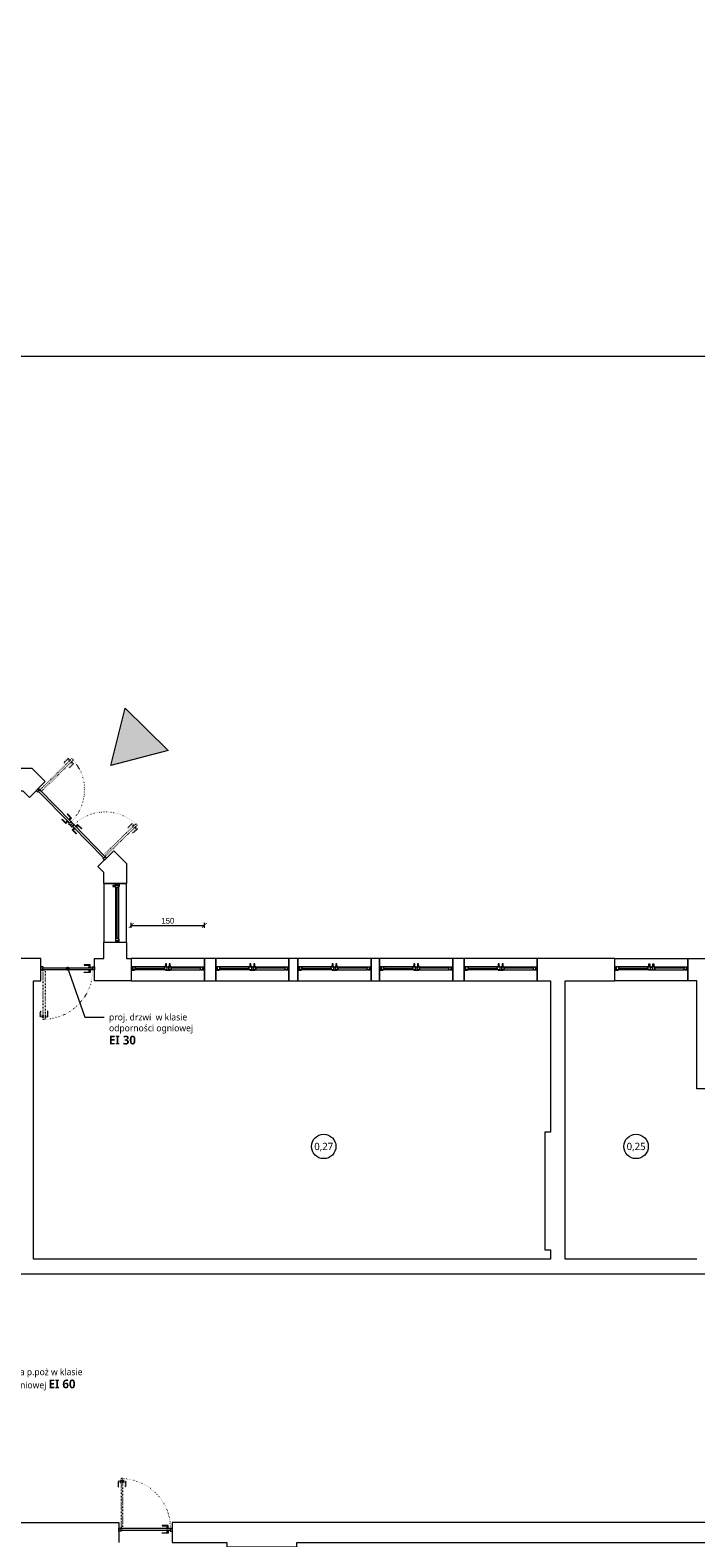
# Model space of a CAD drawing. Header units: millimetres. Extents: x -221 to 149158, y -114258 to 0.
# Tile 34 of 219: x 82461 to 83825, y -65483 to -62390. Entities that reach past the tile are written whole.
import ezdxf
from ezdxf import colors
from ezdxf.entities.mleader import LeaderData, LeaderLine
from ezdxf.enums import TextEntityAlignment as Align
from ezdxf.math import Vec2, Vec3

# ---------------------------------------------------------------- set-up
doc = ezdxf.new("R2010")
doc.units = ezdxf.units.MM
doc.linetypes.add('ACAD_ISO03W100', pattern=[30, 12, -18])
doc.linetypes.add('ACAD_ISO07W100', pattern=[3, 0, -3])
doc.layers.get('0').update_dxf_attribs({"lineweight": 0})
doc.layers.add('A-przekrycieram.ART', color=7, linetype='Continuous', lineweight=0, true_color=0xffffff)
for name, color, linetype, lineweight in [('OPIS', 4, 'Continuous', 9), ('opis..KF', 250, 'Continuous', 15), ('stolarka_arch', 250, 'Continuous', 5), ('wymiar..KF', 12, 'Continuous', 5), ('ściana pro..KF', 222, 'Continuous', 30), ('ściany ist..KF', 61, 'Continuous', 5)]:
    doc.layers.add(name, color=color, linetype=linetype, lineweight=lineweight)
doc.styles.add('ARCH', font='segoeuil.ttf')
doc.styles.add('kamil', font='GOTHIC.TTF')
doc.dimstyles.new('100..KF', dxfattribs={"dimtxt": 12, "dimasz": 10, "dimexe": 5, "dimexo": 5, "dimgap": 3, "dimtad": 1, "dimdec": 1, "dimrnd": 0.5, "dimtxsty": 'kamil', "dimblk": 'ARCHTICK', "dimcen": 0, "dimclrd": 256, "dimclre": 256, "dimclrt": 256, "dimadec": 0, "dimazin": 0, "dimtfac": 1, "dimtdec": 1, "dimtofl": 0, "dimtmove": 0, "dimatfit": 3, "dimfxl": 10, "dimfxlon": 1, "dimlwd": 0, "dimlwe": 0, "dimarcsym": 0})
doc.dimstyles.new('50..KF', dxfattribs={"dimscale": 0.5, "dimtxt": 12, "dimasz": 10, "dimexe": 5, "dimexo": 5, "dimgap": 3, "dimtad": 1, "dimdec": 1, "dimrnd": 0.5, "dimtxsty": 'kamil', "dimblk": 'ARCHTICK', "dimcen": 0, "dimclrd": 256, "dimclre": 256, "dimclrt": 256, "dimadec": 0, "dimazin": 0, "dimtfac": 1, "dimtdec": 1, "dimtofl": 0, "dimtmove": 0, "dimatfit": 3, "dimfxl": 10, "dimfxlon": 1, "dimlwd": 0, "dimlwe": 0, "dimarcsym": 0})

# ---------------------------------------------------------------- blocks, each defined once
blk = doc.blocks.new('*U650')
at = {"layer": 'stolarka_arch', "linetype": 'ACAD_ISO03W100', "lineweight": 0, "ltscale": 0.1}
for points in [[(3.5, 97), (-1.5, 97), (-1.5, 85), (-0.5, 85), (-0.5, 95), (3.5, 95)], [(3.5, 98), (3.5, 94), (4.5, 94), (4.5, 98)], [(4.5, 102), (4.5, 0), (8.5, 0), (8.5, 102)], [(9.5, 98), (9.5, 94), (8.5, 94), (8.5, 98)], [(9.5, 97), (14.5, 97), (14.5, 85), (13.5, 85), (13.5, 95), (9.5, 95)]]:
    blk.add_lwpolyline(points, close=True, dxfattribs=at)
at = {"layer": 'stolarka_arch'}
for points in [[(5, -4), (5, -6), (0, -6), (0, 0), (4, 0), (4, -4), (5, -4)], [(106, 0), (4, 0), (4, -4), (106, -4)], [(101, 1), (101, 6), (89, 6), (89, 5), (99, 5), (99, 1)], [(102, 1), (98, 1), (98, 0), (102, 0)], [(105, -4), (105, -6), (110, -6), (110, 0), (106, 0), (106, -4), (105, -4)], [(101, -5), (101, -10), (89, -10), (89, -9), (99, -9), (99, -5)], [(102, -5), (98, -5), (98, -4), (102, -4)]]:
    blk.add_lwpolyline(points, close=True, dxfattribs=at)
blk.add_circle((4, 0.5), 0.5, dxfattribs=at)
at = {"layer": 'stolarka_arch', "linetype": 'ACAD_ISO07W100', "lineweight": 0, "ltscale": 0.5}
blk.add_arc((4, 0), 102, 0, 89.6506, dxfattribs=at)
blk = doc.blocks.new('*U1042')
at = {"layer": 'stolarka_arch', "lineweight": 0}
blk.add_lwpolyline([(0, 0), (150, 0), (150, -46), (0, -46)], close=True, dxfattribs=at)
at = {"layer": 'stolarka_arch'}
for points in [[(0, -22), (6, -22), (6, -23), (3, -23), (3, -28), (0, -28)], [(3, -23), (8, -23), (8, -29), (2, -29), (2, -28), (3, -28)], [(8, -26), (68, -26), (68, -23), (8, -23)], [(8, -26), (68, -26), (68, -29), (8, -29)], [(73, -23), (68, -23), (68, -29), (74, -29), (74, -28), (73, -28)], [(73, -30), (69, -30), (69, -29), (73, -29)], [(70, -22), (80, -22), (80, -23), (77, -23), (77, -28), (73, -28), (73, -23), (70, -23)], [(72, -35), (70, -35), (70, -30), (72, -30)], [(77, -23), (82, -23), (82, -29), (76, -29), (76, -28), (77, -28)], [(81, -30), (77, -30), (77, -29), (81, -29)], [(80, -35), (78, -35), (78, -30), (80, -30)], [(142, -26), (82, -26), (82, -23), (142, -23)], [(142, -26), (82, -26), (82, -29), (142, -29)], [(147, -23), (142, -23), (142, -29), (148, -29), (148, -28), (147, -28)], [(150, -22), (144, -22), (144, -23), (147, -23), (147, -28), (150, -28)]]:
    blk.add_lwpolyline(points, close=True, dxfattribs=at)
blk = doc.blocks.new('*U1043')
at = {"layer": 'stolarka_arch', "lineweight": 0}
blk.add_lwpolyline([(0, 0), (150, 0), (150, -46), (0, -46)], close=True, dxfattribs=at)
at = {"layer": 'stolarka_arch'}
for points in [[(0, -22), (6, -22), (6, -23), (3, -23), (3, -28), (0, -28)], [(3, -23), (8, -23), (8, -29), (2, -29), (2, -28), (3, -28)], [(8, -26), (68, -26), (68, -23), (8, -23)], [(8, -26), (68, -26), (68, -29), (8, -29)], [(73, -23), (68, -23), (68, -29), (74, -29), (74, -28), (73, -28)], [(73, -30), (69, -30), (69, -29), (73, -29)], [(70, -22), (80, -22), (80, -23), (77, -23), (77, -28), (73, -28), (73, -23), (70, -23)], [(72, -35), (70, -35), (70, -30), (72, -30)], [(77, -23), (82, -23), (82, -29), (76, -29), (76, -28), (77, -28)], [(81, -30), (77, -30), (77, -29), (81, -29)], [(80, -35), (78, -35), (78, -30), (80, -30)], [(142, -26), (82, -26), (82, -23), (142, -23)], [(142, -26), (82, -26), (82, -29), (142, -29)], [(147, -23), (142, -23), (142, -29), (148, -29), (148, -28), (147, -28)], [(150, -22), (144, -22), (144, -23), (147, -23), (147, -28), (150, -28)]]:
    blk.add_lwpolyline(points, close=True, dxfattribs=at)
blk = doc.blocks.new('*U1044')
at = {"layer": 'stolarka_arch', "lineweight": 0}
blk.add_lwpolyline([(0, 0), (150, 0), (150, -46), (0, -46)], close=True, dxfattribs=at)
at = {"layer": 'stolarka_arch'}
for points in [[(0, -22), (6, -22), (6, -23), (3, -23), (3, -28), (0, -28)], [(3, -23), (8, -23), (8, -29), (2, -29), (2, -28), (3, -28)], [(8, -26), (68, -26), (68, -23), (8, -23)], [(8, -26), (68, -26), (68, -29), (8, -29)], [(73, -23), (68, -23), (68, -29), (74, -29), (74, -28), (73, -28)], [(73, -30), (69, -30), (69, -29), (73, -29)], [(70, -22), (80, -22), (80, -23), (77, -23), (77, -28), (73, -28), (73, -23), (70, -23)], [(72, -35), (70, -35), (70, -30), (72, -30)], [(77, -23), (82, -23), (82, -29), (76, -29), (76, -28), (77, -28)], [(81, -30), (77, -30), (77, -29), (81, -29)], [(80, -35), (78, -35), (78, -30), (80, -30)], [(142, -26), (82, -26), (82, -23), (142, -23)], [(142, -26), (82, -26), (82, -29), (142, -29)], [(147, -23), (142, -23), (142, -29), (148, -29), (148, -28), (147, -28)], [(150, -22), (144, -22), (144, -23), (147, -23), (147, -28), (150, -28)]]:
    blk.add_lwpolyline(points, close=True, dxfattribs=at)
blk = doc.blocks.new('*U1045')
at = {"layer": 'stolarka_arch', "lineweight": 0}
blk.add_lwpolyline([(0, 0), (150, 0), (150, -46), (0, -46)], close=True, dxfattribs=at)
at = {"layer": 'stolarka_arch'}
for points in [[(0, -22), (6, -22), (6, -23), (3, -23), (3, -28), (0, -28)], [(3, -23), (8, -23), (8, -29), (2, -29), (2, -28), (3, -28)], [(8, -26), (68, -26), (68, -23), (8, -23)], [(8, -26), (68, -26), (68, -29), (8, -29)], [(73, -23), (68, -23), (68, -29), (74, -29), (74, -28), (73, -28)], [(73, -30), (69, -30), (69, -29), (73, -29)], [(70, -22), (80, -22), (80, -23), (77, -23), (77, -28), (73, -28), (73, -23), (70, -23)], [(72, -35), (70, -35), (70, -30), (72, -30)], [(77, -23), (82, -23), (82, -29), (76, -29), (76, -28), (77, -28)], [(81, -30), (77, -30), (77, -29), (81, -29)], [(80, -35), (78, -35), (78, -30), (80, -30)], [(142, -26), (82, -26), (82, -23), (142, -23)], [(142, -26), (82, -26), (82, -29), (142, -29)], [(147, -23), (142, -23), (142, -29), (148, -29), (148, -28), (147, -28)], [(150, -22), (144, -22), (144, -23), (147, -23), (147, -28), (150, -28)]]:
    blk.add_lwpolyline(points, close=True, dxfattribs=at)
blk = doc.blocks.new('*U1046')
at = {"layer": 'stolarka_arch', "lineweight": 0}
blk.add_lwpolyline([(0, 0), (150, 0), (150, -46), (0, -46)], close=True, dxfattribs=at)
at = {"layer": 'stolarka_arch'}
for points in [[(0, -22), (6, -22), (6, -23), (3, -23), (3, -28), (0, -28)], [(3, -23), (8, -23), (8, -29), (2, -29), (2, -28), (3, -28)], [(8, -26), (68, -26), (68, -23), (8, -23)], [(8, -26), (68, -26), (68, -29), (8, -29)], [(73, -23), (68, -23), (68, -29), (74, -29), (74, -28), (73, -28)], [(73, -30), (69, -30), (69, -29), (73, -29)], [(70, -22), (80, -22), (80, -23), (77, -23), (77, -28), (73, -28), (73, -23), (70, -23)], [(72, -35), (70, -35), (70, -30), (72, -30)], [(77, -23), (82, -23), (82, -29), (76, -29), (76, -28), (77, -28)], [(81, -30), (77, -30), (77, -29), (81, -29)], [(80, -35), (78, -35), (78, -30), (80, -30)], [(142, -26), (82, -26), (82, -23), (142, -23)], [(142, -26), (82, -26), (82, -29), (142, -29)], [(147, -23), (142, -23), (142, -29), (148, -29), (148, -28), (147, -28)], [(150, -22), (144, -22), (144, -23), (147, -23), (147, -28), (150, -28)]]:
    blk.add_lwpolyline(points, close=True, dxfattribs=at)
blk = doc.blocks.new('*U1001')
at = {"layer": 'stolarka_arch', "lineweight": 0}
blk.add_lwpolyline([(0, 0), (150, 0), (150, -46), (0, -46)], close=True, dxfattribs=at)
at = {"layer": 'stolarka_arch'}
for points in [[(0, -22), (6, -22), (6, -23), (3, -23), (3, -28), (0, -28)], [(3, -23), (8, -23), (8, -29), (2, -29), (2, -28), (3, -28)], [(8, -26), (68, -26), (68, -23), (8, -23)], [(8, -26), (68, -26), (68, -29), (8, -29)], [(73, -23), (68, -23), (68, -29), (74, -29), (74, -28), (73, -28)], [(73, -30), (69, -30), (69, -29), (73, -29)], [(70, -22), (80, -22), (80, -23), (77, -23), (77, -28), (73, -28), (73, -23), (70, -23)], [(72, -35), (70, -35), (70, -30), (72, -30)], [(77, -23), (82, -23), (82, -29), (76, -29), (76, -28), (77, -28)], [(81, -30), (77, -30), (77, -29), (81, -29)], [(80, -35), (78, -35), (78, -30), (80, -30)], [(142, -26), (82, -26), (82, -23), (142, -23)], [(142, -26), (82, -26), (82, -29), (142, -29)], [(147, -23), (142, -23), (142, -29), (148, -29), (148, -28), (147, -28)], [(150, -22), (144, -22), (144, -23), (147, -23), (147, -28), (150, -28)]]:
    blk.add_lwpolyline(points, close=True, dxfattribs=at)
blk = doc.blocks.new('*U614')
at = {"layer": 'stolarka_arch', "linetype": 'ACAD_ISO03W100', "lineweight": 0, "ltscale": 0.1}
for points in [[(3.5, 87), (-1.5, 87), (-1.5, 75), (-0.5, 75), (-0.5, 85), (3.5, 85)], [(3.5, 88), (3.5, 84), (4.5, 84), (4.5, 88)], [(4.5, 92), (4.5, 0), (8.5, 0), (8.5, 92)], [(9.5, 88), (9.5, 84), (8.5, 84), (8.5, 88)], [(9.5, 87), (14.5, 87), (14.5, 75), (13.5, 75), (13.5, 85), (9.5, 85)]]:
    blk.add_lwpolyline(points, close=True, dxfattribs=at)
at = {"layer": 'stolarka_arch'}
for points in [[(5, -4), (5, -6), (0, -6), (0, 0), (4, 0), (4, -4), (5, -4)], [(96, 0), (4, 0), (4, -4), (96, -4)], [(91, 1), (91, 6), (79, 6), (79, 5), (89, 5), (89, 1)], [(92, 1), (88, 1), (88, 0), (92, 0)], [(95, -4), (95, -6), (100, -6), (100, 0), (96, 0), (96, -4), (95, -4)], [(91, -5), (91, -10), (79, -10), (79, -9), (89, -9), (89, -5)], [(92, -5), (88, -5), (88, -4), (92, -4)]]:
    blk.add_lwpolyline(points, close=True, dxfattribs=at)
blk.add_circle((4, 0.5), 0.5, dxfattribs=at)
at = {"layer": 'stolarka_arch', "linetype": 'ACAD_ISO07W100', "lineweight": 0, "ltscale": 0.5}
blk.add_arc((4, 0), 92, 0, 89.6506, dxfattribs=at)
blk = doc.blocks.new('nr pom')
at = {"layer": 'opis..KF', "lineweight": 20}
blk.add_circle((0, 0), 25, dxfattribs=at)
at = {"layer": 'opis..KF', "style": 'ARCH'}
blk.add_attdef('00', text='', height=15, dxfattribs=at).set_placement((0, 0), align=Align.MIDDLE_CENTER)
blk = doc.blocks.new('_ArchTick')
at = {"color": 0, "linetype": 'ByBlock', "const_width": 0.15}
blk.add_lwpolyline([(-0.5, -0.5), (0.5, 0.5)], dxfattribs=at)
blk = doc.blocks.new('*D1279')
at = {"layer": 'Defpoints', "color": 0, "transparency": 16777216}
for p in [(14.6, -62912.1), (119184.8, -62912.1), (0, -62950)]:
    blk.add_point(p, dxfattribs=at)
at = {"layer": 'wymiar..KF', "linetype": 'Continuous', "lineweight": 0, "transparency": 16777216}
for p, q in [((19.6, -62912.1), (12.1, -62912.1)), ((14.6, -62950), (14.6, -62912.1)), ((9.6, -62950), (17.1, -62950))]:
    blk.add_line(p, q, dxfattribs=at)
at = {"layer": 'wymiar..KF', "lineweight": 0, "transparency": 16777216, "xscale": 5, "yscale": 5, "zscale": 5}
for p, rotation in [((14.6, -62912.1), 90), ((14.6, -62950), 270)]:
    blk.add_blockref('_ArchTick', p, dxfattribs=dict(at, rotation=rotation))
at = {"layer": 'wymiar..KF', "transparency": 16777216, "insert": (10, -62931.1), "char_height": 6, "attachment_point": 5, "rotation": 90, "style": 'kamil'}
blk.add_mtext('38', dxfattribs=at)
blk = doc.blocks.new('*U1672')
at = {"layer": 'stolarka_arch', "lineweight": 0}
blk.add_lwpolyline([(0, 0), (120, 0), (120, -46), (0, -46)], close=True, dxfattribs=at)
at = {"layer": 'stolarka_arch'}
for points in [[(0, -15), (6, -15), (6, -16), (3, -16), (3, -21), (0, -21)], [(3, -16), (8, -16), (8, -22), (2, -22), (2, -21), (3, -21)], [(8, -19), (112, -19), (112, -16), (8, -16)], [(8, -19), (112, -19), (112, -22), (8, -22)], [(117, -16), (112, -16), (112, -22), (118, -22), (118, -21), (117, -21)], [(117, -23), (113, -23), (113, -22), (117, -22)], [(120, -15), (114, -15), (114, -16), (117, -16), (117, -21), (120, -21)], [(116, -28), (114, -28), (114, -23), (116, -23)]]:
    blk.add_lwpolyline(points, close=True, dxfattribs=at)
blk = doc.blocks.new('_Dot')
at = {"color": 0, "linetype": 'ByBlock', "lineweight": -2}
blk.add_line((-0.5, 0), (-1, 0), dxfattribs=at)
at = {"color": 0, "linetype": 'ByBlock', "const_width": 0.5}
blk.add_lwpolyline([(-0.25, 0, 1), (0.25, 0, 1)], format="xyb", close=True, dxfattribs=at)
blk = doc.blocks.new('*U1674')
at = {"layer": 'A-przekrycieram.ART'}
h = blk.add_hatch(color=256, dxfattribs=at)
h.dxf.hatch_style = 1
h.paths.add_polyline_path([(0, 4200), (5940, 4200), (5940, 0), (0, 0)])
h.paths.add_polyline_path([(200, 4100), (5840, 4100), (5840, 100), (200, 100)], flags=16)
blk = doc.blocks.new('*D1716')
at = {"layer": 'Defpoints', "color": 0, "linetype": 'ByBlock', "lineweight": 50, "transparency": 16777216}
for p in [(81245.7, -62685), (87498.6, -62685), (87498.6, -63058.1)]:
    blk.add_point(p, dxfattribs=at)
at = {"layer": 'OPIS', "linetype": 'Continuous', "lineweight": 0, "transparency": 16777216}
for p, q in [((81245.7, -63053.1), (81245.7, -63063.1)), ((81245.7, -63058.1), (87498.6, -63058.1)), ((87498.6, -63053.1), (87498.6, -63063.1))]:
    blk.add_line(p, q, dxfattribs=at)
at = {"layer": 'OPIS', "linetype": 'ByBlock', "lineweight": 0, "transparency": 16777216, "xscale": 10, "yscale": 10, "zscale": 10, "rotation": 180}
blk.add_blockref('_ArchTick', (81245.7, -63058.1), dxfattribs=at)
at = {"layer": 'OPIS', "linetype": 'ByBlock', "lineweight": 0, "transparency": 16777216, "xscale": 10, "yscale": 10, "zscale": 10}
blk.add_blockref('_ArchTick', (87498.6, -63058.1), dxfattribs=at)
at = {"layer": 'OPIS', "linetype": 'ByBlock', "lineweight": 50, "transparency": 16777216, "insert": (84372.2, -63048.8), "char_height": 12, "attachment_point": 5, "style": 'kamil'}
blk.add_mtext('6253', dxfattribs=at)
blk = doc.blocks.new('*D1717')
at = {"layer": 'Defpoints', "color": 0, "linetype": 'ByBlock', "lineweight": 50, "transparency": 16777216}
for p in [(82817.8, -64226.1), (82667.8, -64340), (82817.8, -64340)]:
    blk.add_point(p, dxfattribs=at)
at = {"layer": 'OPIS', "linetype": 'Continuous', "lineweight": 0, "transparency": 16777216}
for p, q in [((82667.8, -64231.1), (82667.8, -64221.1)), ((82667.8, -64226.1), (82817.8, -64226.1)), ((82817.8, -64231.1), (82817.8, -64221.1))]:
    blk.add_line(p, q, dxfattribs=at)
at = {"layer": 'OPIS', "linetype": 'ByBlock', "lineweight": 0, "transparency": 16777216, "xscale": 10, "yscale": 10, "zscale": 10, "rotation": 180}
blk.add_blockref('_ArchTick', (82667.8, -64226.1), dxfattribs=at)
at = {"layer": 'OPIS', "linetype": 'ByBlock', "lineweight": 0, "transparency": 16777216, "xscale": 10, "yscale": 10, "zscale": 10}
blk.add_blockref('_ArchTick', (82817.8, -64226.1), dxfattribs=at)
at = {"layer": 'OPIS', "linetype": 'ByBlock', "lineweight": 50, "transparency": 16777216, "insert": (82742.8, -64216.8), "char_height": 12, "attachment_point": 5, "style": 'kamil'}
blk.add_mtext('150', dxfattribs=at)

msp = doc.modelspace()

# ---------------------------------------------------------------- hatches: boundary and pattern name
at = {"linetype": 'ByBlock', "true_color": 0x636466}
h = msp.add_hatch(color=251, dxfattribs=at)
h.dxf.hatch_style = 1
h.paths.add_polyline_path([(82626.04, -63898.1), (82743.26, -63867.43), (82655.55, -63780.58)])

# ---------------------------------------------------------------- linework, layer by layer
at = {"linetype": 'ByBlock'}
msp.add_lwpolyline([(82743.26, -63867.43), (82626.04, -63898.1), (82655.55, -63780.58), (82743.26, -63867.43)], dxfattribs=at)
at = {"layer": 'ściana pro..KF', "color": 114, "lineweight": 9, "true_color": 0x139b48}
msp.add_line((83527.57, -64339.99), (83527.57, -64339.99), dxfattribs=at)
at = {"layer": 'ściany ist..KF', "linetype": 'ByBlock'}
for p, q in [((82611.78, -64140.44), (82657.78, -64140.44)), ((82611.78, -64260.44), (82657.78, -64260.44))]:
    msp.add_line(p, q, dxfattribs=at)
for points in [[(82420.41, -63949.9), (82445.56, -63949.9), (82458.91, -63963.39), (82491.61, -63931.04), (82464.75, -63903.9), (82420.41, -63903.9)], [(82611.78, -64140.44), (82611.78, -64117.9), (82599.57, -64105.56), (82632.27, -64073.21), (82657.78, -64098.99), (82657.78, -64140.44)], [(82052.04, -66073.02), (82052.04, -65361.75), (81739.57, -64981.84), (81739.57, -64339.99), (81739.57, -64339.99), (81739.57, -64309.99), (82225.73, -64309.99), (82225.73, -64241.91), (82271.73, -64241.91), (82271.73, -64293.99), (82281.62, -64293.99), (82281.62, -64339.99), (81769.57, -64339.99), (81769.57, -64971.09), (82082.04, -65350.99), (82082.04, -65450.99), (82642.37, -65450.99), (82642.37, -65492)], [(82592.54, -64339.99), (82592.54, -64293.99), (82611.78, -64293.99), (82611.78, -64260.44)], [(82657.78, -64260.44), (82657.78, -64294.09), (82667.81, -64294.09), (82667.81, -64339.99), (82592.54, -64339.99)], [(82482.54, -64293.99), (82431.62, -64293.99), (82431.62, -64339.99), (82437.57, -64339.99), (82437.57, -64940.99), (83934.33, -64940.99)], [(83827.07, -64910.99), (83557.57, -64910.99), (83557.57, -64339.99), (83659.21, -64339.99), (83659.21, -64293.99), (83500.32, -64293.99), (83500.32, -64339.99), (83527.57, -64339.99), (83527.57, -64649.99), (83515.57, -64649.99), (83515.57, -64891.99), (83527.57, -64891.99), (83527.57, -64910.99), (82467.57, -64910.99), (82467.57, -64339.99), (82482.54, -64339.99), (82482.54, -64293.99)], [(83809.21, -64339.99), (83809.21, -64293.99), (83910.73, -64293.99), (83950.82, -64340.77), (83916.05, -64370.89), (83889.57, -64339.99), (83861.07, -64339.99), (83861.07, -64561.14), (83827.07, -64561.14), (83827.07, -64339.99), (83809.21, -64339.99)], [(84072.65, -66246), (84142.65, -66246), (84142.65, -66200), (84118.65, -66200), (84118.65, -65883.53), (84132.15, -65883.53), (84132.15, -65843.53), (84118.65, -65843.53), (84118.65, -65663.47), (83924.65, -65450.99), (82751.64, -65450.99), (82751.64, -65492), (82864.07, -65492), (82864.07, -65501), (83007.07, -65501), (83007.07, -65492), (83921.46, -65492), (84088.64, -65675.11), (84088.64, -66072.95), (84000.41, -66072.95), (84000.41, -66118.95), (84072.65, -66118.95), (84072.65, -66246)]]:
    msp.add_lwpolyline(points, dxfattribs=at)
for points in [[(82817.81, -64339.99), (82841.14, -64339.99), (82841.14, -64293.99), (82817.81, -64293.99)], [(82991.14, -64339.99), (83009.59, -64339.99), (83009.59, -64293.99), (82991.14, -64293.99)], [(83159.59, -64339.99), (83176.99, -64339.99), (83176.99, -64293.99), (83159.59, -64293.99)], [(83326.99, -64339.99), (83350.32, -64339.99), (83350.32, -64293.99), (83326.99, -64293.99)]]:
    msp.add_lwpolyline(points, close=True, dxfattribs=at)

# ---------------------------------------------------------------- block references
at = {"xscale": 2, "yscale": 2, "zscale": 2}
msp.add_blockref('*U1674', (79788.68, -67503.22), dxfattribs=at)
at = {"layer": 'opis..KF', "color": 30}
for p, values in [((83062.47, -64679.59), {'00': '0,27'}), ((83702.86, -64679.59), {'00': '0,25'})]:
    msp.add_blockref('nr pom', p, dxfattribs=at).add_auto_attribs(values)
at = {"layer": 'stolarka_arch', "color": 5, "rotation": 314.3648250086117}
msp.add_blockref('*U614', (82477.4, -63945.12), dxfattribs=at)
at = {"layer": 'stolarka_arch', "color": 5, "xscale": -1}
for name, p, rotation in [('*U614', (82617.2, -64088.05), 314.3648250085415), ('*U650', (82482.54, -64316.99), 180)]:
    msp.add_blockref(name, p, dxfattribs=dict(at, rotation=rotation))
at = {"layer": 'stolarka_arch', "xscale": -1}
for name, p, rotation in [('*U1672', (82657.78, -64260.44), 270), ('*U1042', (82667.81, -64339.99), 180), ('*U1043', (82841.14, -64339.99), 180), ('*U1044', (83009.59, -64339.99), 180), ('*U1045', (83176.99, -64339.99), 180), ('*U1046', (83350.32, -64339.99), 180)]:
    msp.add_blockref(name, p, dxfattribs=dict(at, rotation=rotation))
at = {"layer": 'stolarka_arch', "rotation": 180}
msp.add_blockref('*U1001', (83809.21, -64339.99), dxfattribs=at)
at = {"layer": 'stolarka_arch'}
msp.add_blockref('*U650', (82642.37, -65463.06), dxfattribs=at)

# ---------------------------------------------------------------- dimensions: what is measured, and where the dimension line sits
at = {"layer": 'OPIS', "color": 1, "linetype": 'ByBlock', "lineweight": 50}
for base, p1, p2, picture, middle in [((87498.61, -63058.13), (81245.73, -62684.99), (87498.61, -62684.99), '*D1716', (84372.17, -63048.83)), ((82817.81, -64226.09), (82667.81, -64339.99), (82817.81, -64339.99), '*D1717', (82742.81, -64216.79))]:
    dim = msp.add_linear_dim(base=base, p1=p1, p2=p2, dimstyle='100..KF', override={"dimfxl": 5}, dxfattribs=at)
    dim.commit()
    dim.dimension.update_dxf_attribs({"geometry": picture, "text_midpoint": middle})
at = {"layer": 'wymiar..KF'}
dim = msp.add_linear_dim(base=(14.6, -62912.12), p1=(0, -62950.01), p2=(119184.82, -62912.12), angle=90, dimstyle='50..KF', override={"dimtmove": 1}, dxfattribs=at)
dim.commit()
dim.dimension.update_dxf_attribs({"geometry": '*D1279', "text_midpoint": (9.95, -62931.07)})

# ---------------------------------------------------------------- leaders
at = {"layer": 'opis..KF', "lineweight": 9}
ml = msp.add_multileader_mtext('Standard', dxfattribs=at)
ml.set_content('proj. drzwi  w klasie odporności ogniowej {\\fSegoe UI Light|b1|i0|c238|p34;\\H1.34164x;EI 30}', color=256, style='ARCH')
ml.set_leader_properties(color=256, linetype='ByLayer', lineweight=-1)
ml.set_arrow_properties(name='DOT')
ml.build(insert=Vec2(0, 0))
ml.multileader.update_dxf_attribs({"dogleg_length": 31.74, "arrow_head_size": 8.39})
ctx = ml.context
ctx.base_point, ctx.char_height, ctx.arrow_head_size, ctx.landing_gap_size, ctx.plane_origin = Vec3(82612.17, -64414.52), 13.4164, 8.39, 10.06, Vec3(81612.67, -64536.6)
notes = []
notes.append((ctx, [(1, (1, 1, 0), (82572.85, -64414.52), (1, 0), 39.32, [(0, [(82537.54, -64314.99)], 0, [])])]))
ctx.mtext.insert, ctx.mtext.width, ctx.mtext.flow_direction = Vec3(82622.23, -64407.66), 177.6182, 5
ml = msp.add_multileader_mtext('Standard', dxfattribs=at)
ml.set_content('ściana szklana p.poż w klasie \\Poporności ogniowej {\\fSegoe UI Light|b1|i0|c238|p34;\\H1.34164x;EI 60 }', color=256, style='ARCH')
ml.set_leader_properties(color=256, linetype='ByLayer', lineweight=-1)
ml.set_arrow_properties(name='DOT')
ml.build(insert=Vec2(0, 0))
ml.multileader.update_dxf_attribs({"dogleg_length": 31.74, "arrow_head_size": 8.39})
ctx = ml.context
ctx.base_point, ctx.char_height, ctx.arrow_head_size, ctx.landing_gap_size, ctx.plane_origin = Vec3(82322.15, -65144.37), 13.4164, 8.39, 10.06, Vec3(83643.02, -65235.46)
notes.append((ctx, [(0, (1, 1, 0), (82290.41, -65144.37), (1, 0), 31.74, [(0, [(82207.96, -64929.5)], 0, [])])]))
ctx.mtext.insert, ctx.mtext.flow_direction = Vec3(82332.21, -65135.41), 5
for ctx, leaders in notes:
    for number, flags, end, landing, length, lines in leaders:
        leader = LeaderData()
        leader.index, (leader.has_last_leader_line, leader.has_dogleg_vector, leader.attachment_direction) = number, flags
        leader.last_leader_point, leader.dogleg_vector, leader.dogleg_length = Vec3(end), Vec3(landing), length
        for number, points, colour, breaks in lines:
            line = LeaderLine()
            line.index, line.vertices, line.color, line.breaks = number, Vec3.list(points), colors.encode_raw_color(colour), breaks
            leader.lines.append(line)
        ctx.leaders.append(leader)

doc.saveas('drawing.dxf')
